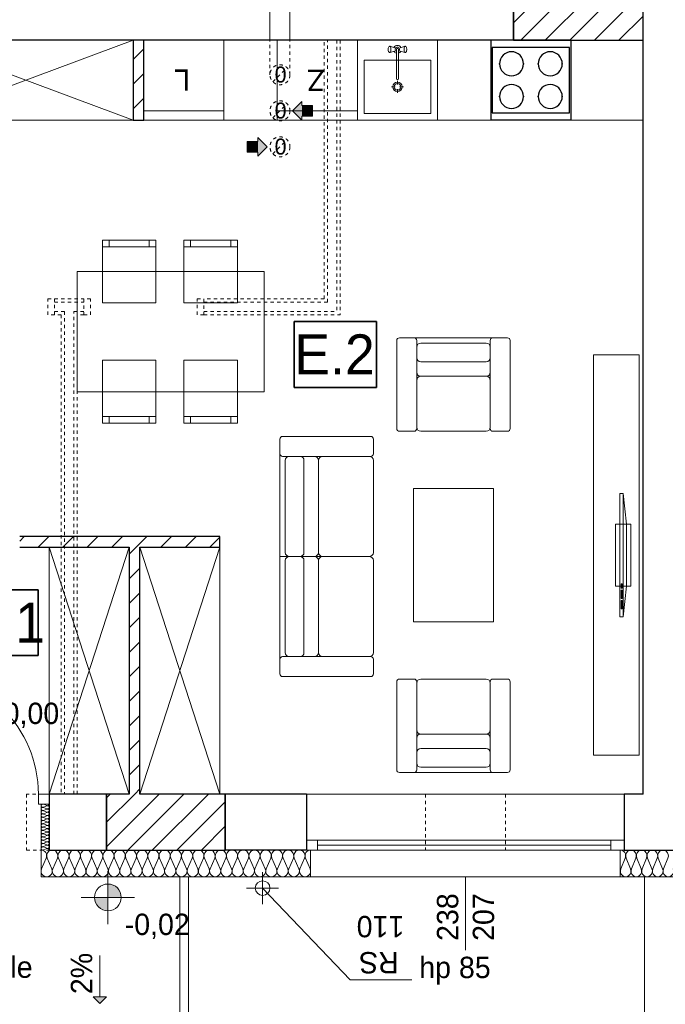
# Model space of a CAD drawing. Extents: x -220312 to -8310, y -91840 to 81907.
# Tile 100 of 128: x -115802 to -110965, y -11171 to -3792. Entities that reach past the tile are written whole.
import ezdxf

# ---------------------------------------------------------------- set-up
doc = ezdxf.new("R2010")
doc.units = 0
doc.header["$MEASUREMENT"] = 0
doc.set_wipeout_variables(frame=1)
doc.linetypes.add('Hidden Line', pattern=[50, 25, -25])
doc.layers.add('#kan_san-op', color=34, linetype='Continuous')
for name, color, linetype, lineweight, true_color in [('Arch drzwi_Nr_Pióra__4', 7, 'Continuous', 9, 0x029e21), ('Arch ocieplenie_Nr_Pióra__22', 7, 'Continuous', 9, 0x7f7f7f), ('Arch okna_Nr_Pióra__4', 7, 'Continuous', 9, 0x029e21), ('Arch wyposarzenie_Nr_Pióra__9', 7, 'Continuous', 13, 0x3dad99), ('Arch wyposazenie_Nr_Pióra__9', 7, 'Continuous', 13, 0x3dad99)]:
    doc.layers.add(name, color=color, linetype=linetype, lineweight=lineweight, true_color=true_color)
for name, color, linetype, lineweight in [('Arch kominy_Nr_Pióra__1', 7, 'Continuous', 25), ('Arch kominy_Nr_Pióra__10', 134, 'Continuous', 18), ('Arch kominy_Nr_Pióra__21', 7, 'Continuous', 9), ('Arch opisy_Nr_Pióra__21', 7, 'Continuous', 9), ('Arch rynny_Nr_Pióra__21', 7, 'Continuous', 9), ('Arch schody_Nr_Pióra__21', 7, 'Continuous', 9), ('arch spadki_Nr_Pióra__21', 7, 'Continuous', 9), ('Arch wyburzenia_Nr_Pióra__46', 5, 'Continuous', 13), ('Arch wyposazenie_Nr_Pióra__100', 2, 'Continuous', 25), ('Arch ściany nośne_Nr_Pióra__21', 7, 'Continuous', 9), ('Arch ściany nośne_Nr_Pióra__27', 7, 'Continuous', 30), ('INWENT RZĘDNE_Nr_Pióra__21', 7, 'Continuous', 9), ('INWENT. DRZWI_Nr_Pióra__101', 8, 'Continuous', 13), ('INWENT.ŚCIANY_Nr_Pióra__1', 7, 'Continuous', 25), ('INWENT.ŚCIANY_Nr_Pióra__101', 8, 'Continuous', 13), ('PODKŁAD', 252, 'Continuous', 35)]:
    doc.layers.add(name, color=color, linetype=linetype, lineweight=lineweight)
doc.styles.add('GENERATED_STYLE_2', font='txt')
doc.styles.add('GENERATED_STYLE_4', font='txt')
doc.styles.add('GENERATED_STYLE_6', font='txt')
pattern_1 = [(45, (0, 0), (-91.92388, 91.92388), [])]

# ---------------------------------------------------------------- blocks, each defined once
blk = doc.blocks.new('parter')
at = {"layer": 'Arch schody_Nr_Pióra__21', "linetype": 'Continuous'}
blk.add_hatch(color=252, dxfattribs=at).paths.add_polyline_path([(-176873, -11165.1), (-176923, -11115.1), (-176823, -11115.1)], flags=0)
at = {"layer": 'Arch ściany nośne_Nr_Pióra__21', "linetype": 'Continuous'}
h = blk.add_hatch(dxfattribs=at)
h.set_pattern_fill('Common_Brick', color=252, style=0, pattern_type=2)
h.set_pattern_definition(pattern_1)
h.paths.add_polyline_path([(-173772.4, -3945.1), (-172802.4, -3945.1), (-172802.4, -3525.1), (-173772.4, -3525.1)], flags=0)
h = blk.add_hatch(dxfattribs=at)
h.set_pattern_fill('Common_Brick', color=252, style=0, pattern_type=2)
h.set_pattern_definition(pattern_1)
h.paths.add_polyline_path([(-176542.4, -4545.1), (-176542.4, -3945.1), (-176622.4, -3945.1), (-176622.4, -4545.1)], flags=0)
h = blk.add_hatch(dxfattribs=at)
h.set_pattern_fill('Common_Brick', color=252, style=0, pattern_type=2)
h.set_pattern_definition(pattern_1)
h.paths.add_polyline_path([(-175972.4, -7665.1), (-177472.4, -7665.1), (-177472.4, -7745.1), (-175972.4, -7745.1)], flags=0)
h = blk.add_hatch(dxfattribs=at)
h.set_pattern_fill('Common_Brick', color=252, style=0, pattern_type=2)
h.set_pattern_definition(pattern_1)
h.paths.add_polyline_path([(-176572.4, -9595.1), (-176572.4, -7745.1), (-176652.4, -7745.1), (-176652.4, -9595.1)], flags=0)
h = blk.add_hatch(dxfattribs=at)
h.set_pattern_fill('Common_Brick', color=252, style=0, pattern_type=2)
h.set_pattern_definition(pattern_1)
h.paths.add_polyline_path([(-175932.4, -9595.1), (-176822.4, -9595.1), (-176822.4, -10015.1), (-175932.4, -10015.1)], flags=0)
at = {"layer": 'INWENT RZĘDNE_Nr_Pióra__21', "linetype": 'Continuous'}
for points in [[(-176811.5, -10369.6), (-176711.5, -10369.6), (-176719.1, -10331.4), (-176740.8, -10298.9), (-176773.2, -10277.2), (-176811.5, -10269.6)], [(-176811.5, -10369.6), (-176911.5, -10369.6), (-176903.9, -10407.9), (-176882.2, -10440.3), (-176849.8, -10462), (-176811.5, -10469.6)]]:
    blk.add_hatch(color=252, dxfattribs=at).paths.add_polyline_path(points, flags=0)
at = {"color": 252}
for p, q in [((-175414.8, -6547.6), (-175414.8, -6053.5)), ((-175414.8, -6053.5), (-174799.3, -6053.5)), ((-174799.3, -6053.5), (-174799.3, -6547.6)), ((-174799.3, -6547.6), (-175414.8, -6547.6)), ((-177950.3, -8063.7), (-177334.8, -8063.7)), ((-177334.8, -8063.7), (-177334.8, -8557.8)), ((-177334.8, -8557.8), (-177950.3, -8557.8))]:
    blk.add_line(p, q, dxfattribs=at)
at = {"layer": 'Arch kominy_Nr_Pióra__1', "color": 252, "linetype": 'Continuous'}
for points in [[(-175357.4, -4545.1), (-175427.4, -4475.1), (-175357.4, -4405.1)], [(-175277.4, -4515.1), (-175357.4, -4435.1), (-175277.4, -4435.1)], [(-175357.4, -4515.1), (-175357.4, -4435.1), (-175277.4, -4515.1)], [(-175687.4, -4785.1), (-175767.4, -4705.1), (-175687.4, -4705.1)], [(-175767.4, -4785.1), (-175767.4, -4705.1), (-175687.4, -4785.1)], [(-175687.4, -4815.1), (-175687.4, -4675.1), (-175617.4, -4745.1)]]:
    blk.add_solid(points, dxfattribs=at)
at = {"layer": 'Arch kominy_Nr_Pióra__21', "color": 252, "linetype": 'Continuous'}
for p, q in [((-175597.4, -3945.1), (-175597.4, -3525.1)), ((-175447.4, -3945.1), (-175447.4, -3525.1)), ((-175427.4, -4475.1), (-175357.4, -4405.1)), ((-175357.4, -4435.1), (-175357.4, -4405.1)), ((-175357.4, -4545.1), (-175427.4, -4475.1)), ((-175277.4, -4435.1), (-175357.4, -4435.1)), ((-175277.4, -4515.1), (-175277.4, -4435.1)), ((-175277.4, -4515.1), (-175357.4, -4515.1)), ((-175357.4, -4515.1), (-175357.4, -4545.1)), ((-175767.4, -4705.1), (-175687.4, -4705.1)), ((-175767.4, -4785.1), (-175767.4, -4705.1)), ((-175617.4, -4745.1), (-175687.4, -4675.1)), ((-175687.4, -4705.1), (-175687.4, -4675.1)), ((-175767.4, -4785.1), (-175687.4, -4785.1)), ((-175687.4, -4815.1), (-175617.4, -4745.1)), ((-175687.4, -4785.1), (-175687.4, -4815.1))]:
    blk.add_line(p, q, dxfattribs=at)
at = {"layer": 'Arch kominy_Nr_Pióra__21', "color": 252, "linetype": 'Hidden Line'}
for p, q in [((-175597.4, -4205.1), (-175597.4, -3945.1)), ((-175447.4, -4205.1), (-175447.4, -3945.1)), ((-175575.4, -4258.2), (-175469.3, -4152.1)), ((-175575.4, -4528.2), (-175469.3, -4422.1)), ((-175575.4, -4798.2), (-175469.3, -4692.1))]:
    blk.add_line(p, q, dxfattribs=at)
for centre in [(-175522.4, -4205.1), (-175522.4, -4475.1), (-175522.4, -4745.1)]:
    blk.add_circle(centre, 75, dxfattribs=at)
at = {"layer": 'Arch ocieplenie_Nr_Pióra__22', "color": 252, "linetype": 'Continuous'}
for p, q in [((-177294.5, -9671.2), (-177270.3, -9681.4)), ((-177270.3, -9683.5), (-177294.5, -9693.8)), ((-177294.5, -9695.8), (-177270.3, -9706.1)), ((-177270.3, -9708.1), (-177294.5, -9718.4)), ((-177294.5, -9720.5), (-177270.3, -9730.7)), ((-177270.3, -9732.8), (-177294.5, -9743)), ((-177294.5, -9745.1), (-177270.3, -9755.4)), ((-177270.3, -9757.4), (-177294.5, -9767.7)), ((-177294.5, -9769.8), (-177270.3, -9780)), ((-177270.3, -9782.1), (-177294.5, -9792.3)), ((-177294.5, -9794.4), (-177270.3, -9804.6)), ((-177270.3, -9806.7), (-177294.5, -9817)), ((-177294.5, -9819), (-177270.3, -9829.3)), ((-177270.3, -9831.4), (-177294.5, -9841.6)), ((-177294.5, -9843.7), (-177270.3, -9853.9)), ((-177270.3, -9856), (-177294.5, -9866.3)), ((-177294.5, -9868.3), (-177270.3, -9878.6)), ((-177270.3, -9880.6), (-177294.5, -9890.9)), ((-177294.5, -9893), (-177270.3, -9903.2)), ((-177270.3, -9905.3), (-177294.5, -9915.5)), ((-177294.5, -9917.6), (-177270.3, -9927.9)), ((-177270.3, -9929.9), (-177294.5, -9940.2)), ((-177294.5, -9942.3), (-177270.3, -9952.5)), ((-177270.3, -9954.6), (-177294.5, -9964.8)), ((-177294.5, -9966.9), (-177270.3, -9977.1)), ((-177270.3, -9979.2), (-177294.5, -9989.5)), ((-177294.5, -9991.5), (-177270.3, -10001.8)), ((-177270.3, -10003.9), (-177294.5, -10014.1)), ((-177308.8, -10155.6), (-177273.8, -10074.7)), ((-177266.8, -10074.7), (-177231.8, -10155.6)), ((-177224.7, -10155.6), (-177189.7, -10074.7)), ((-177182.6, -10074.7), (-177147.6, -10155.6)), ((-177140.5, -10155.6), (-177105.5, -10074.7)), ((-177098.4, -10074.7), (-177063.4, -10155.6)), ((-177056.3, -10155.6), (-177021.3, -10074.7)), ((-177014.3, -10074.7), (-176979.3, -10155.6)), ((-176972.2, -10155.6), (-176937.2, -10074.7)), ((-176930.1, -10074.7), (-176895.1, -10155.6)), ((-176888, -10155.6), (-176853, -10074.7)), ((-176845.9, -10074.7), (-176810.9, -10155.6)), ((-176803.8, -10155.6), (-176768.8, -10074.7)), ((-176761.8, -10074.7), (-176726.8, -10155.6)), ((-176719.7, -10155.6), (-176684.7, -10074.7)), ((-176677.6, -10074.7), (-176642.6, -10155.6)), ((-176635.5, -10155.6), (-176600.5, -10074.7)), ((-176593.4, -10074.7), (-176558.4, -10155.6)), ((-176551.3, -10155.6), (-176516.3, -10074.7)), ((-176509.3, -10074.7), (-176474.3, -10155.6)), ((-176467.2, -10155.6), (-176432.2, -10074.7)), ((-176425.1, -10074.7), (-176390.1, -10155.6)), ((-176383, -10155.6), (-176348, -10074.7)), ((-176340.9, -10074.7), (-176305.9, -10155.6)), ((-176298.8, -10155.6), (-176263.8, -10074.7)), ((-176256.8, -10074.7), (-176221.8, -10155.6)), ((-176214.7, -10155.6), (-176179.7, -10074.7)), ((-176172.6, -10074.7), (-176137.6, -10155.6)), ((-176130.5, -10155.6), (-176095.5, -10074.7)), ((-176088.4, -10074.7), (-176053.4, -10155.6)), ((-176046.3, -10155.6), (-176011.3, -10074.7)), ((-176004.3, -10074.7), (-175969.3, -10155.6)), ((-175962.2, -10155.6), (-175927.2, -10074.7)), ((-175920.1, -10074.7), (-175885.1, -10155.6)), ((-175878, -10155.6), (-175843, -10074.7)), ((-175835.9, -10074.7), (-175800.9, -10155.6)), ((-175793.8, -10155.6), (-175758.8, -10074.7)), ((-175751.8, -10074.7), (-175716.8, -10155.6)), ((-175709.7, -10155.6), (-175674.7, -10074.7)), ((-175667.6, -10074.7), (-175632.6, -10155.6)), ((-175625.5, -10155.6), (-175590.5, -10074.7)), ((-175583.4, -10074.7), (-175548.4, -10155.6)), ((-175541.3, -10155.6), (-175506.3, -10074.7)), ((-175499.3, -10074.7), (-175464.3, -10155.6)), ((-175457.2, -10155.6), (-175422.2, -10074.7)), ((-175415.1, -10074.7), (-175380.1, -10155.6)), ((-175373, -10155.6), (-175338, -10074.7)), ((-175330.9, -10074.7), (-175295.9, -10155.6)), ((-172969, -10155.6), (-172935.7, -10074.7)), ((-172929, -10074.7), (-172895.7, -10155.6)), ((-172889, -10155.6), (-172855.7, -10074.7)), ((-172849, -10074.7), (-172815.7, -10155.6)), ((-172809, -10155.6), (-172775.7, -10074.7)), ((-172769, -10074.7), (-172735.7, -10155.6)), ((-172729, -10155.6), (-172695.7, -10074.7)), ((-172689, -10074.7), (-172655.7, -10155.6)), ((-172649, -10155.6), (-172615.7, -10074.7))]:
    blk.add_line(p, q, dxfattribs=at)
for centre, major_axis, ratio, start_param, end_param in [((-177299.6, -9682.5), (12.8, 0), 0.965572, 1.158003, 5.125183), ((-177299.6, -9707.1), (12.8, 0), 0.965572, 1.158003, 5.125183), ((-177299.6, -9731.8), (12.8, 0), 0.965572, 1.158003, 5.125183), ((-177265.1, -9670.1), (12.8, 0), 0.965572, 4.299596, 6.283185), ((-177265.1, -9694.8), (12.8, 0), 0.965572, 4.299595, 8.266774), ((-177265.1, -9719.4), (12.8, 0), 0.965572, 4.299595, 8.266774), ((-177265.1, -9744.1), (12.8, 0), 0.965572, 4.299595, 8.266774), ((-177299.6, -9756.4), (12.8, 0), 0.965572, 1.158003, 5.125183), ((-177299.6, -9781), (12.8, 0), 0.965572, 1.158003, 5.125183), ((-177299.6, -9805.7), (12.8, 0), 0.965572, 1.158003, 5.125183), ((-177265.1, -9768.7), (12.8, 0), 0.965572, 4.299595, 8.266774), ((-177265.1, -9793.4), (12.8, 0), 0.965572, 4.299595, 8.266774), ((-177265.1, -9818), (12.8, 0), 0.965572, 4.299595, 8.266774), ((-177299.6, -9830.3), (12.8, 0), 0.965572, 1.158003, 5.125183), ((-177299.6, -9855), (12.8, 0), 0.965572, 1.158003, 5.125183), ((-177299.6, -9879.6), (12.8, 0), 0.965572, 1.158003, 5.125183), ((-177265.1, -9842.6), (12.8, 0), 0.965572, 4.299595, 8.266774), ((-177265.1, -9867.3), (12.8, 0), 0.965572, 4.299595, 8.266774), ((-177265.1, -9891.9), (12.8, 0), 0.965572, 4.299595, 8.266774), ((-177299.6, -9904.3), (12.8, 0), 0.965572, 1.158003, 5.125183), ((-177299.6, -9928.9), (12.8, 0), 0.965572, 1.158003, 5.125183), ((-177299.6, -9953.5), (12.8, 0), 0.965572, 1.158003, 5.125183), ((-177265.1, -9916.6), (12.8, 0), 0.965572, 4.299595, 8.266774), ((-177265.1, -9941.2), (12.8, 0), 0.965572, 4.299595, 8.266774), ((-177265.1, -9965.9), (12.8, 0), 0.965572, 4.299595, 8.266774), ((-177299.6, -9978.2), (12.8, 0), 0.965572, 1.158003, 5.125183), ((-177299.6, -10002.8), (12.8, 0), 0.965572, 1.158003, 5.125183), ((-177312.4, -10057.7), (0, 42.5), 0.989367, 4.299596, 6.283185), ((-177228.2, -10057.7), (0, 42.5), 0.989367, 4.299595, 8.266774), ((-177265.1, -9990.5), (12.8, 0), 0.965572, 4.299595, 8.266774), ((-177265.1, -10015.1), (12.8, 0), 0.965572, 0, 1.983589), ((-177144, -10057.7), (0, 42.5), 0.989367, 4.299595, 8.266774), ((-177059.9, -10057.7), (0, 42.5), 0.989367, 4.299595, 8.266774), ((-176975.7, -10057.7), (0, 42.5), 0.989367, 4.299595, 8.266774), ((-176891.5, -10057.7), (0, 42.5), 0.989367, 4.299595, 8.266774), ((-176807.4, -10057.7), (0, 42.5), 0.989367, 4.299595, 8.266774), ((-176723.2, -10057.7), (0, 42.5), 0.989367, 4.299595, 8.266774), ((-176639, -10057.7), (0, 42.5), 0.989367, 4.299595, 8.266774), ((-176554.9, -10057.7), (0, 42.5), 0.989367, 4.299595, 8.266774), ((-176470.7, -10057.7), (0, 42.5), 0.989367, 4.299595, 8.266774), ((-176386.5, -10057.7), (0, 42.5), 0.989367, 4.299595, 8.266774), ((-176302.4, -10057.7), (0, 42.5), 0.989367, 4.299595, 8.266774), ((-176218.2, -10057.7), (0, 42.5), 0.989367, 4.299595, 8.266774), ((-176134, -10057.7), (0, 42.5), 0.989367, 4.299595, 8.266774), ((-176049.9, -10057.7), (0, 42.5), 0.989367, 4.299595, 8.266774), ((-175965.7, -10057.7), (0, 42.5), 0.989367, 4.299595, 8.266774), ((-175881.5, -10057.7), (0, 42.5), 0.989367, 4.299595, 8.266774), ((-175797.4, -10057.7), (0, 42.5), 0.989367, 4.299595, 8.266774), ((-175713.2, -10057.7), (0, 42.5), 0.989367, 4.299595, 8.266774), ((-175629, -10057.7), (0, 42.5), 0.989367, 4.299595, 8.266774), ((-175544.9, -10057.7), (0, 42.5), 0.989367, 4.299595, 8.266774), ((-175460.7, -10057.7), (0, 42.5), 0.989367, 4.299595, 8.266774), ((-175376.5, -10057.7), (0, 42.5), 0.989367, 4.299595, 8.266774), ((-175292.4, -10057.7), (0, 42.5), 0.989367, 0, 1.983589), ((-172972.4, -10057.7), (0, 42.5), 0.940388, 4.299596, 6.283185), ((-172892.4, -10057.7), (0, 42.5), 0.940388, 4.299595, 8.266774), ((-172812.4, -10057.7), (0, 42.5), 0.940388, 4.299595, 8.266774), ((-172732.4, -10057.7), (0, 42.5), 0.940388, 4.299595, 8.266774), ((-172652.4, -10057.7), (0, 42.5), 0.940388, 4.299595, 8.266774), ((-177270.3, -10172.6), (0, 42.5), 0.989367, 1.158003, 5.125183), ((-177186.1, -10172.6), (0, 42.5), 0.989367, 1.158003, 5.125183), ((-177102, -10172.6), (0, 42.5), 0.989367, 1.158003, 5.125183), ((-177017.8, -10172.6), (0, 42.5), 0.989367, 1.158003, 5.125183), ((-176933.6, -10172.6), (0, 42.5), 0.989367, 1.158003, 5.125183), ((-176849.5, -10172.6), (0, 42.5), 0.989367, 1.158003, 5.125183), ((-176765.3, -10172.6), (0, 42.5), 0.989367, 1.158003, 5.125183), ((-176681.1, -10172.6), (0, 42.5), 0.989367, 1.158003, 5.125183), ((-176597, -10172.6), (0, 42.5), 0.989367, 1.158003, 5.125183), ((-176512.8, -10172.6), (0, 42.5), 0.989367, 1.158003, 5.125183), ((-176428.6, -10172.6), (0, 42.5), 0.989367, 1.158003, 5.125183), ((-176344.5, -10172.6), (0, 42.5), 0.989367, 1.158003, 5.125183), ((-176260.3, -10172.6), (0, 42.5), 0.989367, 1.158003, 5.125183), ((-176176.1, -10172.6), (0, 42.5), 0.989367, 1.158003, 5.125183), ((-176092, -10172.6), (0, 42.5), 0.989367, 1.158003, 5.125183), ((-176007.8, -10172.6), (0, 42.5), 0.989367, 1.158003, 5.125183), ((-175923.6, -10172.6), (0, 42.5), 0.989367, 1.158003, 5.125183), ((-175839.5, -10172.6), (0, 42.5), 0.989367, 1.158003, 5.125183), ((-175755.3, -10172.6), (0, 42.5), 0.989367, 1.158003, 5.125183), ((-175671.1, -10172.6), (0, 42.5), 0.989367, 1.158003, 5.125183), ((-175587, -10172.6), (0, 42.5), 0.989367, 1.158003, 5.125183), ((-175502.8, -10172.6), (0, 42.5), 0.989367, 1.158003, 5.125183), ((-175418.6, -10172.6), (0, 42.5), 0.989367, 1.158003, 5.125183), ((-175334.5, -10172.6), (0, 42.5), 0.989367, 1.158003, 5.125183), ((-172932.4, -10172.6), (0, 42.5), 0.940388, 1.158003, 5.125183), ((-172852.4, -10172.6), (0, 42.5), 0.940388, 1.158003, 5.125183), ((-172772.4, -10172.6), (0, 42.5), 0.940388, 1.158003, 5.125183), ((-172692.4, -10172.6), (0, 42.5), 0.940388, 1.158003, 5.125183), ((-172612.4, -10172.6), (0, 42.5), 0.940388, 1.158003, 5.125183)]:
    blk.add_ellipse(centre, major_axis=major_axis, ratio=ratio, start_param=start_param, end_param=end_param, dxfattribs=at)
at = {"layer": 'Arch okna_Nr_Pióra__4', "color": 252, "linetype": 'Continuous'}
for p, q in [((-177332.4, -9595.1), (-177252.4, -9595.1)), ((-177332.4, -9595.1), (-177332.4, -9670.1)), ((-175342.4, -9595.1), (-172922.4, -9595.1)), ((-177332.4, -9670.1), (-177252.4, -9670.1)), ((-175322.4, -9940.1), (-172942.4, -9940.1)), ((-175242.4, -9940.1), (-175242.4, -10015.1)), ((-173042.4, -9940.1), (-173042.4, -10015.1)), ((-175322.4, -10015.1), (-172942.4, -10015.1)), ((-175242.4, -9977.6), (-173042.4, -9977.6)), ((-175292.4, -10215.1), (-172972.4, -10215.1)), ((-174132.4, -10215.1), (-174132.4, -10765.1))]:
    blk.add_line(p, q, dxfattribs=at)
blk.add_arc((-178232.4, -9595.1), 900, 0, 90, dxfattribs=at)
at = {"layer": 'Arch opisy_Nr_Pióra__21', "color": 252, "linetype": 'Continuous'}
for p, q in [((-175414.8, -6547.6), (-175414.8, -6053.5)), ((-175414.8, -6053.5), (-174799.3, -6053.5)), ((-174799.3, -6053.5), (-174799.3, -6547.6)), ((-174799.3, -6547.6), (-175414.8, -6547.6)), ((-177950.3, -8063.7), (-177334.8, -8063.7)), ((-177334.8, -8063.7), (-177334.8, -8557.8)), ((-177334.8, -8557.8), (-177950.3, -8557.8))]:
    blk.add_line(p, q, dxfattribs=at)
at = {"layer": 'Arch rynny_Nr_Pióra__21', "color": 252, "linetype": 'Continuous'}
for p, q in [((-175652.4, -10180.1), (-175652.4, -10420.1)), ((-175532.4, -10300.1), (-175772.4, -10300.1)), ((-174997.2, -10986.5), (-175652.4, -10300.1)), ((-174534.5, -10986.5), (-174997.2, -10986.5))]:
    blk.add_line(p, q, dxfattribs=at)
blk.add_circle((-175652.4, -10300.1), 55, dxfattribs=at)
at = {"layer": 'Arch schody_Nr_Pióra__21', "color": 252, "linetype": 'Continuous'}
for p, q in [((-176272.4, -10215.2), (-176272.4, -12915.2)), ((-176207.4, -10215.2), (-176207.4, -12915.2)), ((-172792.4, -10215.1), (-172792.4, -17665.1)), ((-176873, -10805.1), (-176873, -11115.1)), ((-176923, -11115.1), (-176823, -11115.1)), ((-176873, -11165.1), (-176923, -11115.1)), ((-176873, -11165.1), (-176823, -11115.1))]:
    blk.add_line(p, q, dxfattribs=at)
at = {"layer": 'Arch wyburzenia_Nr_Pióra__46', "color": 252, "linetype": 'Continuous'}
for p, q in [((-177312.4, -9670.1), (-177312.4, -10215.1)), ((-175292.4, -10215.1), (-175292.4, -10015.1)), ((-172972.4, -10015.1), (-172972.4, -10215.1)), ((-177312.4, -10215.1), (-175292.4, -10215.1)), ((-172972.4, -10215.1), (-172412.4, -10215.1))]:
    blk.add_line(p, q, dxfattribs=at)
at = {"layer": 'Arch wyposarzenie_Nr_Pióra__9', "color": 252, "linetype": 'Continuous'}
for p, q in [((-174711.5, -4005.1), (-174712.3, -4011.7)), ((-174712.3, -4011.7), (-174712.3, -4018.6)), ((-174712.3, -4018.6), (-174711.5, -4025.1)), ((-174710, -3999.8), (-174711.5, -4005.1)), ((-174711.5, -4025.1), (-174710, -4030.5)), ((-174707.9, -3996.4), (-174710, -3999.8)), ((-174710, -4030.5), (-174707.9, -4033.9)), ((-174702.8, -3992.6), (-174707.9, -3996.4)), ((-174702.8, -4037.7), (-174707.9, -4033.9)), ((-174700, -3991.1), (-174702.8, -3992.6)), ((-174702.8, -4037.7), (-174700, -4039.1)), ((-174662.5, -4003.1), (-174700, -3991.1)), ((-174697.2, -3992.6), (-174700, -3991.1)), ((-174662.5, -4027.2), (-174700, -4039.1)), ((-174700, -4039.1), (-174697.2, -4037.7)), ((-174694.7, -3996.8), (-174697.2, -3992.6)), ((-174697.2, -4037.7), (-174694.7, -4033.5)), ((-174692.9, -4003.1), (-174694.7, -3996.8)), ((-174694.7, -4033.5), (-174692.9, -4027.1)), ((-174691.9, -4011), (-174692.9, -4003.1)), ((-174692.9, -4027.1), (-174691.9, -4019.3)), ((-174691.9, -4019.3), (-174691.9, -4011)), ((-174650.3, -4013.8), (-174650.3, -4234)), ((-174634.5, -4234), (-174634.5, -4013.8)), ((-174622.3, -4003.1), (-174584.8, -3991.1)), ((-174622.3, -4027.2), (-174584.8, -4039.1)), ((-174591.9, -4003.1), (-174592.9, -4011)), ((-174592.9, -4011), (-174592.9, -4019.3)), ((-174592.9, -4019.3), (-174591.9, -4027.1)), ((-174590.1, -3996.8), (-174591.9, -4003.1)), ((-174591.9, -4027.1), (-174590.1, -4033.5)), ((-174587.6, -3992.6), (-174590.1, -3996.8)), ((-174590.1, -4033.5), (-174587.6, -4037.7)), ((-174584.8, -3991.1), (-174587.6, -3992.6)), ((-174587.6, -4037.7), (-174584.8, -4039.1)), ((-174582, -3992.6), (-174584.8, -3991.1)), ((-174584.8, -4039.1), (-174582, -4037.7)), ((-174582, -3992.6), (-174576.8, -3996.4)), ((-174582, -4037.7), (-174576.8, -4033.9)), ((-174574.8, -3999.8), (-174576.8, -3996.4)), ((-174576.8, -4033.9), (-174574.8, -4030.5)), ((-174573.2, -4005.1), (-174574.8, -3999.8)), ((-174574.8, -4030.5), (-174573.2, -4025.1)), ((-174572.4, -4011.7), (-174573.2, -4005.1)), ((-174573.2, -4025.1), (-174572.4, -4018.6)), ((-174572.4, -4018.6), (-174572.4, -4011.7)), ((-174642.4, -4278.5), (-174642.4, -4249.7)), ((-174659.1, -4295.1), (-174687.9, -4295.1)), ((-174642.4, -4340.6), (-174642.4, -4311.8)), ((-174596.9, -4295.1), (-174625.7, -4295.1))]:
    blk.add_line(p, q, dxfattribs=at)
for radius in [35, 25]:
    blk.add_circle((-174642.4, -4295.1), radius, dxfattribs=at)
for centre, radius, start, end in [((-174642.4, -4015.1), 30, 27.97653, 152.02347), ((-174642.4, -4015.1), 30, 207.97653, 254.77469), ((-174642.4, -4015.1), 16.8, 298.05488, 241.94512), ((-174642.4, -4015.1), 8, 10, 170), ((-174642.4, -4015.1), 30, 285.22531, 332.02347), ((-174642.4, -4234), 7.88, 180, 0)]:
    blk.add_arc(centre, radius, start, end, dxfattribs=at)
at = {"layer": 'Arch wyposazenie_Nr_Pióra__100', "color": 252, "linetype": 'Continuous'}
for p, q in [((-173942.4, -3945.1), (-173942.4, -4545.1)), ((-173342.4, -3945.1), (-173942.4, -3945.1)), ((-173342.4, -3945.1), (-173342.4, -4545.1)), ((-173932.4, -4000.1), (-173932.4, -4490.1)), ((-173352.4, -4000.1), (-173932.4, -4000.1)), ((-173352.4, -4490.1), (-173352.4, -4000.1)), ((-173932.4, -4490.1), (-173352.4, -4490.1)), ((-173342.4, -4545.1), (-173942.4, -4545.1))]:
    blk.add_line(p, q, dxfattribs=at)
for centre, start, end in [((-173787.4, -4122.6), 0, 180), ((-173497.4, -4122.6), 0, 180), ((-173787.4, -4122.6), 180, 0), ((-173497.4, -4122.6), 180, 0), ((-173787.4, -4367.6), 0, 180), ((-173497.4, -4367.6), 0, 180), ((-173787.4, -4367.6), 180, 0), ((-173497.4, -4367.6), 180, 0)]:
    blk.add_arc(centre, 90, start, end, dxfattribs=at)
for p in [(-173877.4, -4122.6), (-173697.4, -4122.6), (-173587.4, -4122.6), (-173407.4, -4122.6), (-173877.4, -4367.6), (-173697.4, -4367.6), (-173587.4, -4367.6), (-173407.4, -4367.6)]:
    blk.add_point(p, dxfattribs=at)
at = {"layer": 'Arch wyposazenie_Nr_Pióra__9', "color": 252, "linetype": 'Continuous'}
for p, q in [((-176622.4, -4545.1), (-178232.4, -3945.1)), ((-178232.4, -4545.1), (-176622.4, -3945.1)), ((-176542.4, -3945.1), (-176542.4, -4545.1)), ((-175942.4, -3945.1), (-176542.4, -3945.1)), ((-175942.4, -4545.1), (-175942.4, -3945.1)), ((-175542.4, -4545.1), (-175542.4, -3945.1)), ((-175542.4, -3945.1), (-174942.4, -3945.1)), ((-174942.4, -4545.1), (-174942.4, -3945.1)), ((-174942.4, -3945.1), (-174942.4, -4545.1)), ((-174942.4, -3945.1), (-174342.4, -3945.1)), ((-174342.4, -4545.1), (-174342.4, -3945.1)), ((-174942.4, -3995.1), (-174942.4, -4495.1)), ((-174892.4, -4095.1), (-174392.4, -4095.1)), ((-174892.4, -4495.1), (-174892.4, -4095.1)), ((-174392.4, -4095.1), (-174392.4, -4495.1)), ((-176542.4, -4475.1), (-175942.4, -4475.1)), ((-174942.4, -4475.1), (-175542.4, -4475.1)), ((-174392.4, -4495.1), (-174892.4, -4495.1)), ((-178232.4, -4545.1), (-176622.4, -4545.1)), ((-176542.4, -4545.1), (-175942.4, -4545.1)), ((-176542.4, -4545.1), (-172802.4, -4545.1)), ((-174942.4, -4545.1), (-175542.4, -4545.1)), ((-174942.4, -4545.1), (-174342.4, -4545.1)), ((-176852.4, -5445.1), (-176452.4, -5445.1)), ((-176852.4, -5915.1), (-176852.4, -5445.1)), ((-176802.4, -5495.1), (-176802.4, -5445.1)), ((-176502.4, -5495.1), (-176502.4, -5445.1)), ((-176452.4, -5445.1), (-176452.4, -5915.1)), ((-176241.5, -5915.1), (-176241.5, -5445.1)), ((-176241.5, -5445.1), (-175841.5, -5445.1)), ((-176191.5, -5495.1), (-176191.5, -5445.1)), ((-175891.5, -5495.1), (-175891.5, -5445.1)), ((-175841.5, -5445.1), (-175841.5, -5915.1)), ((-176452.4, -5495.1), (-176852.4, -5495.1)), ((-175841.5, -5495.1), (-176241.5, -5495.1)), ((-177042.4, -5680.1), (-175641.5, -5680.1)), ((-177042.4, -6580.1), (-177042.4, -5680.1)), ((-175641.5, -5680.1), (-175641.5, -6580.1)), ((-176452.4, -5915.1), (-176852.4, -5915.1)), ((-175841.5, -5915.1), (-176241.5, -5915.1)), ((-174647.4, -6856.3), (-174647.4, -6196.3)), ((-174627.4, -6176.3), (-174517.4, -6176.3)), ((-174517.4, -6176.3), (-173927.4, -6176.3)), ((-174497.4, -6196.3), (-174497.4, -6856.3)), ((-173947.4, -6196.3), (-173947.4, -6246.3)), ((-173817.4, -6176.3), (-173927.4, -6176.3)), ((-173797.4, -6856.3), (-173797.4, -6196.3)), ((-174497.4, -6246.3), (-174497.4, -6435)), ((-173977.4, -6216.3), (-174467.4, -6216.3)), ((-173947.4, -6435), (-173947.4, -6246.3)), ((-173947.4, -6246.3), (-173947.4, -6435)), ((-176452.4, -6345.1), (-176852.4, -6345.1)), ((-176852.4, -6345.1), (-176852.4, -6815.1)), ((-176452.4, -6815.1), (-176452.4, -6345.1)), ((-176241.5, -6345.1), (-176241.5, -6815.1)), ((-175841.5, -6345.1), (-176241.5, -6345.1)), ((-175841.5, -6815.1), (-175841.5, -6345.1)), ((-173172.4, -9305.1), (-173172.4, -6305.1)), ((-173172.4, -6305.1), (-172832.4, -6305.1)), ((-172832.4, -6305.1), (-172832.4, -9305.1)), ((-174467.4, -6356.3), (-173977.4, -6356.3)), ((-174467.4, -6465), (-173977.4, -6465)), ((-174467.4, -6465), (-173977.4, -6465)), ((-173947.4, -6435), (-173947.4, -6495)), ((-173947.4, -6435), (-173947.4, -6495)), ((-174497.4, -6846.3), (-174497.4, -6495)), ((-173947.4, -6846.3), (-173947.4, -6495)), ((-173947.4, -6495), (-173947.4, -6846.3)), ((-175641.5, -6580.1), (-177042.4, -6580.1)), ((-176452.4, -6765.1), (-176852.4, -6765.1)), ((-176802.4, -6765.1), (-176802.4, -6815.1)), ((-176502.4, -6765.1), (-176502.4, -6815.1)), ((-175841.5, -6765.1), (-176241.5, -6765.1)), ((-176191.5, -6765.1), (-176191.5, -6815.1)), ((-175891.5, -6765.1), (-175891.5, -6815.1)), ((-176852.4, -6815.1), (-176452.4, -6815.1)), ((-176241.5, -6815.1), (-175841.5, -6815.1)), ((-175522.4, -6935.1), (-175522.4, -7045.1)), ((-174842.4, -6915.1), (-175502.4, -6915.1)), ((-174822.4, -7045.1), (-174822.4, -6935.1)), ((-174517.4, -6876.3), (-174627.4, -6876.3)), ((-173977.4, -6876.3), (-174467.4, -6876.3)), ((-173927.4, -6876.3), (-173817.4, -6876.3)), ((-175522.4, -7045.1), (-175522.4, -7815.1)), ((-175502.4, -7065.1), (-174842.4, -7065.1)), ((-175452.4, -7065.1), (-175263.7, -7065.1)), ((-174852.4, -7065.1), (-175203.7, -7065.1)), ((-175482.4, -7785.1), (-175482.4, -7095.1)), ((-175342.4, -7095.1), (-175342.4, -7785.1)), ((-175233.7, -7095.1), (-175233.7, -7785.1)), ((-175233.7, -7095.1), (-175233.7, -7785.1)), ((-174822.4, -7785.1), (-174822.4, -7095.1)), ((-174522.4, -7305.1), (-174522.4, -8305.1)), ((-173922.4, -7305.1), (-174522.4, -7305.1)), ((-173922.4, -8305.1), (-173922.4, -7305.1)), ((-172950.2, -7342.4), (-172975.2, -7342.4)), ((-172975.2, -7342.4), (-172975.2, -8267.9)), ((-172925.2, -7573.8), (-172950.2, -7342.4)), ((-172950.2, -7342.4), (-172950.2, -8267.9)), ((-172892.4, -7573.8), (-173008.1, -7573.8)), ((-173008.1, -7573.8), (-173008.1, -8036.5)), ((-172925.2, -8036.5), (-172925.2, -7573.8)), ((-172892.4, -8036.5), (-172892.4, -7573.8)), ((-177252.4, -7745.1), (-176652.4, -9595.1)), ((-177252.4, -9595.1), (-176652.4, -7745.1)), ((-177252.4, -9595.1), (-177252.4, -7745.1)), ((-175972.4, -9595.1), (-176572.4, -7745.1)), ((-175972.4, -7745.1), (-176572.4, -9595.1)), ((-175972.4, -9595.1), (-175972.4, -7745.1)), ((-175522.4, -7815.1), (-175452.4, -7815.1)), ((-175522.4, -8585.1), (-175522.4, -7815.1)), ((-175522.4, -7815.1), (-175452.4, -7815.1)), ((-175263.7, -7815.1), (-175452.4, -7815.1)), ((-175263.7, -7815.1), (-175452.4, -7815.1)), ((-175263.7, -7815.1), (-175203.7, -7815.1)), ((-175263.7, -7815.1), (-175203.7, -7815.1)), ((-175203.7, -7815.1), (-174852.4, -7815.1)), ((-175203.7, -7815.1), (-174852.4, -7815.1)), ((-175482.4, -7845.1), (-175482.4, -8535.1)), ((-175342.4, -8535.1), (-175342.4, -7845.1)), ((-175233.7, -8535.1), (-175233.7, -7845.1)), ((-175233.7, -8535.1), (-175233.7, -7845.1)), ((-174822.4, -7845.1), (-174822.4, -8535.1)), ((-173008.1, -8036.5), (-172892.4, -8036.5)), ((-172965.2, -8052), (-172965.2, -8021.1)), ((-172965.2, -8021.1), (-172959, -8021.1)), ((-172959, -8021.1), (-172959, -8052)), ((-172950.2, -8267.9), (-172925.2, -8036.5)), ((-172959, -8052), (-172965.2, -8052)), ((-172965.2, -8067.4), (-172959, -8067.4)), ((-172965.2, -8129.1), (-172965.2, -8067.4)), ((-172959, -8067.4), (-172959, -8129.1)), ((-172959, -8129.1), (-172965.2, -8129.1)), ((-172965.2, -8206.2), (-172965.2, -8144.5)), ((-172965.2, -8144.5), (-172959, -8144.5)), ((-172959, -8144.5), (-172959, -8206.2)), ((-172959, -8206.2), (-172965.2, -8206.2)), ((-174522.4, -8305.1), (-173922.4, -8305.1)), ((-172975.2, -8267.9), (-172950.2, -8267.9)), ((-175522.4, -8695.1), (-175522.4, -8585.1)), ((-175502.4, -8565.1), (-174842.4, -8565.1)), ((-175452.4, -8565.1), (-175263.7, -8565.1)), ((-174852.4, -8565.1), (-175203.7, -8565.1)), ((-174822.4, -8585.1), (-174822.4, -8695.1)), ((-174842.4, -8715.1), (-175502.4, -8715.1)), ((-174647.4, -8754), (-174647.4, -9414)), ((-174517.4, -8734), (-174627.4, -8734)), ((-174497.4, -9414), (-174497.4, -8754)), ((-174497.4, -8764), (-174497.4, -9115.3)), ((-173977.4, -8734), (-174467.4, -8734)), ((-173947.4, -8764), (-173947.4, -9115.3)), ((-173947.4, -9115.3), (-173947.4, -8764)), ((-173927.4, -8734), (-173817.4, -8734)), ((-173797.4, -8754), (-173797.4, -9414)), ((-174467.4, -9145.3), (-173977.4, -9145.3)), ((-174467.4, -9145.3), (-173977.4, -9145.3)), ((-173947.4, -9175.3), (-173947.4, -9115.3)), ((-173947.4, -9175.3), (-173947.4, -9115.3)), ((-174497.4, -9364), (-174497.4, -9175.3)), ((-173947.4, -9175.3), (-173947.4, -9364)), ((-173947.4, -9364), (-173947.4, -9175.3)), ((-174467.4, -9254), (-173977.4, -9254)), ((-173947.4, -9414), (-173947.4, -9364)), ((-172832.4, -9305.1), (-173172.4, -9305.1)), ((-174627.4, -9434), (-174517.4, -9434)), ((-174517.4, -9434), (-173927.4, -9434)), ((-173977.4, -9394), (-174467.4, -9394)), ((-173817.4, -9434), (-173927.4, -9434))]:
    blk.add_line(p, q, dxfattribs=at)
for centre, radius, start, end in [((-174627.4, -6196.3), 20, 90, 180), ((-174517.4, -6196.3), 20, 0, 90), ((-173927.4, -6196.3), 20, 90, 180), ((-173817.4, -6196.3), 20, 0, 90), ((-174467.4, -6246.3), 30, 90, 180), ((-173977.4, -6246.3), 30, 0, 90), ((-174467.4, -6326.3), 30, 180, 270), ((-173977.4, -6326.3), 30, 270, 0), ((-174467.4, -6435), 30, 180, 270), ((-174467.4, -6495), 30, 90, 180), ((-173977.4, -6435), 30, 270, 0), ((-173977.4, -6495), 30, 0, 90), ((-174627.4, -6856.3), 20, 180, 270), ((-174517.4, -6856.3), 20, 270, 0), ((-174467.4, -6846.3), 30, 180, 270), ((-173977.4, -6846.3), 30, 270, 0), ((-173927.4, -6856.3), 20, 180, 270), ((-173817.4, -6856.3), 20, 270, 0), ((-175502.4, -6935.1), 20, 90, 180), ((-174842.4, -6935.1), 20, 0, 90), ((-175502.4, -7045.1), 20, 180, 270), ((-175452.4, -7095.1), 30, 90, 180), ((-175372.4, -7095.1), 30, 0, 90), ((-175263.7, -7095.1), 30, 0, 90), ((-175203.7, -7095.1), 30, 90, 180), ((-174852.4, -7095.1), 30, 0, 90), ((-174842.4, -7045.1), 20, 270, 0), ((-175452.4, -7785.1), 30, 180, 270), ((-175452.4, -7845.1), 30, 90, 180), ((-175372.4, -7785.1), 30, 270, 0), ((-175372.4, -7845.1), 30, 0, 90), ((-175263.7, -7785.1), 30, 270, 0), ((-175263.7, -7845.1), 30, 0, 90), ((-175203.7, -7785.1), 30, 180, 270), ((-175203.7, -7845.1), 30, 90, 180), ((-174852.4, -7785.1), 30, 270, 0), ((-174852.4, -7845.1), 30, 0, 90), ((-175452.4, -8535.1), 30, 180, 270), ((-175372.4, -8535.1), 30, 270, 0), ((-175263.7, -8535.1), 30, 270, 0), ((-175203.7, -8535.1), 30, 180, 270), ((-174852.4, -8535.1), 30, 270, 0), ((-175502.4, -8585.1), 20, 90, 180), ((-174842.4, -8585.1), 20, 0, 90), ((-175502.4, -8695.1), 20, 180, 270), ((-174842.4, -8695.1), 20, 270, 0), ((-174627.4, -8754), 20, 90, 180), ((-174517.4, -8754), 20, 0, 90), ((-174467.4, -8764), 30, 90, 180), ((-173977.4, -8764), 30, 0, 90), ((-173927.4, -8754), 20, 90, 180), ((-173817.4, -8754), 20, 0, 90), ((-174467.4, -9115.3), 30, 180, 270), ((-174467.4, -9175.3), 30, 90, 180), ((-173977.4, -9115.3), 30, 270, 0), ((-173977.4, -9175.3), 30, 0, 90), ((-174467.4, -9284), 30, 90, 180), ((-173977.4, -9284), 30, 0, 90), ((-174467.4, -9364), 30, 180, 270), ((-173977.4, -9364), 30, 270, 0), ((-174627.4, -9414), 20, 180, 270), ((-174517.4, -9414), 20, 270, 0), ((-173927.4, -9414), 20, 180, 270), ((-173817.4, -9414), 20, 270, 0)]:
    blk.add_arc(centre, radius, start, end, dxfattribs=at)
at = {"layer": 'Arch ściany nośne_Nr_Pióra__27', "color": 252, "linetype": 'Continuous'}
for p, q in [((-173772.4, -3525.1), (-173772.4, -3945.1)), ((-172802.4, -3945.1), (-172802.4, -3525.1)), ((-176622.4, -3945.1), (-176622.4, -4545.1)), ((-176542.4, -3945.1), (-176622.4, -3945.1)), ((-176542.4, -4545.1), (-176542.4, -3945.1)), ((-173772.4, -3945.1), (-172802.4, -3945.1)), ((-176622.4, -4545.1), (-176542.4, -4545.1)), ((-175972.4, -7665.1), (-177472.4, -7665.1)), ((-175972.4, -7745.1), (-175972.4, -7665.1)), ((-177472.4, -7745.1), (-176652.4, -7745.1)), ((-176652.4, -7745.1), (-176652.4, -9595.1)), ((-176572.4, -9595.1), (-176572.4, -7745.1)), ((-176572.4, -7745.1), (-175972.4, -7745.1)), ((-176822.4, -9595.1), (-176822.4, -10015.1)), ((-176652.4, -9595.1), (-176822.4, -9595.1)), ((-175932.4, -9595.1), (-176572.4, -9595.1)), ((-175932.4, -10015.1), (-175932.4, -9595.1)), ((-176822.4, -10015.1), (-175932.4, -10015.1))]:
    blk.add_line(p, q, dxfattribs=at)
at = {"layer": 'INWENT RZĘDNE_Nr_Pióra__21', "color": 252, "linetype": 'Continuous'}
for p, q in [((-176811.5, -10569.6), (-176811.5, -10169.6)), ((-177011.5, -10369.6), (-176611.5, -10369.6))]:
    blk.add_line(p, q, dxfattribs=at)
blk.add_circle((-176811.5, -10369.6), 100, dxfattribs=at)
at = {"layer": 'INWENT. DRZWI_Nr_Pióra__101', "color": 252, "linetype": 'Hidden Line'}
for p, q in [((-177262.4, -5885.1), (-177212.4, -5885.1)), ((-177262.4, -6005.1), (-177262.4, -5885.1)), ((-176942.4, -5885.1), (-176992.4, -5885.1)), ((-176942.4, -6005.1), (-176942.4, -5885.1)), ((-176142.4, -5885.1), (-176092.4, -5885.1)), ((-176142.4, -6005.1), (-176142.4, -5885.1)), ((-177212.4, -6005.1), (-177262.4, -6005.1)), ((-176992.4, -6005.1), (-176942.4, -6005.1)), ((-176092.4, -6005.1), (-176142.4, -6005.1))]:
    blk.add_line(p, q, dxfattribs=at)
at = {"layer": 'INWENT.ŚCIANY_Nr_Pióra__1', "color": 252, "linetype": 'Continuous'}
for p, q in [((-173772.4, -3945.1), (-173772.4, -3525.1)), ((-172802.4, -3945.1), (-172802.4, -3525.1)), ((-173772.4, -3945.1), (-179822.4, -3945.1)), ((-172802.4, -9595.1), (-172802.4, -3945.1)), ((-176822.4, -9595.1), (-177252.4, -9595.1)), ((-177252.4, -9595.1), (-177252.4, -10015.1)), ((-176822.4, -10015.1), (-176822.4, -9595.1)), ((-175932.4, -9595.1), (-175932.4, -10015.1)), ((-175322.4, -9595.1), (-175932.4, -9595.1)), ((-175322.4, -9595.1), (-175322.4, -10015.1)), ((-172802.4, -9595.1), (-172942.4, -9595.1)), ((-172942.4, -9595.1), (-172942.4, -10015.1)), ((-177252.4, -10015.1), (-176822.4, -10015.1)), ((-175322.4, -10015.1), (-175932.4, -10015.1)), ((-172942.4, -10015.1), (-172482.4, -10015.1))]:
    blk.add_line(p, q, dxfattribs=at)
at = {"layer": 'INWENT.ŚCIANY_Nr_Pióra__101', "color": 252, "linetype": 'Hidden Line'}
for p, q in [((-175192.4, -5885.1), (-175192.4, -3945.1)), ((-175167.4, -5910.1), (-175167.4, -3945.1)), ((-175097.4, -3945.1), (-175097.4, -5980.1)), ((-175072.4, -3945.1), (-175072.4, -6005.1)), ((-177212.4, -6005.1), (-177212.4, -5885.1)), ((-177212.4, -5885.1), (-176992.4, -5885.1)), ((-176992.4, -5885.1), (-176992.4, -6005.1)), ((-176092.4, -5885.1), (-176092.4, -6005.1)), ((-175192.4, -5885.1), (-176092.4, -5885.1)), ((-177212.4, -5910.1), (-176992.4, -5910.1)), ((-175167.4, -5910.1), (-176092.4, -5910.1)), ((-177137.4, -5980.1), (-177212.4, -5980.1)), ((-177162.4, -6005.1), (-177212.4, -6005.1)), ((-177162.4, -6005.1), (-177162.4, -9595.1)), ((-177137.4, -5980.1), (-177137.4, -9595.1)), ((-176992.4, -5980.1), (-177067.4, -5980.1)), ((-177067.4, -9595.1), (-177067.4, -5980.1)), ((-176992.4, -6005.1), (-177042.4, -6005.1)), ((-177042.4, -9595.1), (-177042.4, -6005.1)), ((-176092.4, -5980.1), (-175097.4, -5980.1)), ((-176092.4, -6005.1), (-175072.4, -6005.1)), ((-177252.4, -9595.1), (-177422.4, -9595.1)), ((-177422.4, -9595.1), (-177422.4, -10015.1)), ((-174432.4, -9595.1), (-174432.4, -10015.1)), ((-173832.4, -9595.1), (-174432.4, -9595.1)), ((-173832.4, -9595.1), (-173832.4, -10015.1)), ((-177422.4, -10015.1), (-177252.4, -10015.1)), ((-174432.4, -10015.1), (-173832.4, -10015.1))]:
    blk.add_line(p, q, dxfattribs=at)
at = {"layer": 'Arch drzwi_Nr_Pióra__4', "color": 252, "linetype": 'Continuous', "style": 'GENERATED_STYLE_6'}
blk.add_text('nadświetle', height=160, dxfattribs=at).set_placement((-178386.7, -10972.5))
at = {"layer": 'Arch kominy_Nr_Pióra__10', "color": 252, "linetype": 'Continuous', "style": 'GENERATED_STYLE_6'}
for p in [(-175562.4, -4263.3), (-175562.4, -4533.3), (-175562.4, -4803.3)]:
    blk.add_text('0', height=120, dxfattribs=at).set_placement(p)
at = {"layer": 'Arch okna_Nr_Pióra__4', "color": 252, "linetype": 'Continuous', "style": 'GENERATED_STYLE_6'}
for s, p in [('238', (-174186.6, -10695.9)), ('207', (-173917.9, -10695.9))]:
    blk.add_text(s, height=160, rotation=90, dxfattribs=at).set_placement(p)
blk.add_text('hp 85', height=160, dxfattribs=at).set_placement((-174479, -10974.5))
at = {"layer": 'Arch opisy_Nr_Pióra__21', "color": 252, "linetype": 'Continuous', "style": 'GENERATED_STYLE_4'}
for s, p in [('E.2', (-175414.2, -6450.6)), ('E.1', (-177885.4, -8460.7))]:
    blk.add_text(s, height=300, dxfattribs=at).set_placement(p)
at = {"layer": 'Arch rynny_Nr_Pióra__21', "color": 252, "linetype": 'Continuous', "style": 'GENERATED_STYLE_6'}
for s, p in [('110', (-174590.6, -10508.4)), ('RS', (-174632.5, -10779.2))]:
    blk.add_text(s, height=160, rotation=180, dxfattribs=at).set_placement(p)
at = {"layer": 'arch spadki_Nr_Pióra__21', "color": 252, "linetype": 'Continuous', "style": 'GENERATED_STYLE_6'}
blk.add_text('2%', height=160, rotation=90, dxfattribs=at).set_placement((-176929.3, -11094.7))
at = {"layer": 'Arch wyposazenie_Nr_Pióra__9', "color": 252, "linetype": 'Continuous', "style": 'GENERATED_STYLE_6'}
for s, p in [('L', (-176196.7, -4165.5)), ('Z', (-175189, -4166.9))]:
    blk.add_text(s, height=160, rotation=180, dxfattribs=at).set_placement(p)
at = {"layer": 'INWENT RZĘDNE_Nr_Pióra__21', "color": 252, "char_height": 160, "attachment_point": 7, "style": 'GENERATED_STYLE_2'}
for s, insert in [('{±0,00}', (-177710.2, -9100.3)), ('{-0,02}', (-176685.7, -10681.5))]:
    blk.add_mtext(s, dxfattribs=dict(at, insert=insert))

msp = doc.modelspace()

# ---------------------------------------------------------------- block references
at = {"layer": 'PODKŁAD'}
msp.add_blockref('parter', (61670.5, 0), dxfattribs=at)

# ---------------------------------------------------------------- next in the draw order: wipeouts: each hides what was drawn before it
at = {"ltscale": 10}
msp.add_wipeout([(-139099.8, 11108.9), (-136614.7, 10498.9), (-136614.7, -17981.1), (-97709.8, -17981.1), (-97099.8, -18591.1), (-139099.8, -18591.1)], dxfattribs=at).dxf.layer = '#kan_san-op'

doc.saveas('drawing.dxf')
